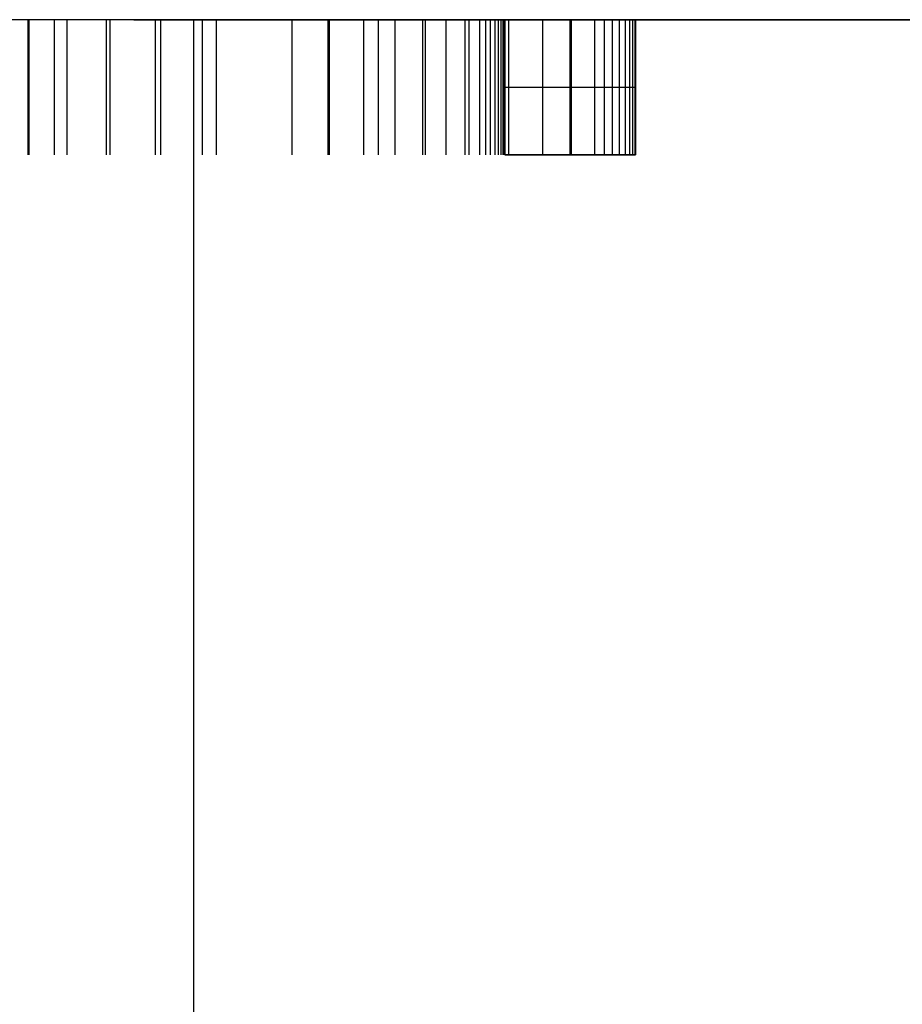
# Model space of a CAD drawing. Header units: millimetres. Extents: x -88 to 88, y -12 to 103.
# Tile 44 of 256: x -62.668 to -62.003, y 11.699 to 12.44. Entities that reach past the tile are written whole.
import ezdxf

# ---------------------------------------------------------------- set-up
doc = ezdxf.new("R2010")
doc.units = ezdxf.units.MM
doc.layers.add('Default', color=7, linetype='Continuous', true_color=0x000000)
doc.layers.add('TOP', color=7, linetype='Continuous', true_color=0xc80000)

msp = doc.modelspace()

# ---------------------------------------------------------------- linework, layer by layer
at = {"layer": 'Default', "color": 254, "true_color": 0xcad1ee, "extrusion": (-5.346479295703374e-10, 1, 9.906166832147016e-11)}
msp.add_lwpolyline([(62.53687731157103, 1.640500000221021), (62.53701798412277, 1.648738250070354), (62.53743983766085, 1.656966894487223), (62.53814238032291, 1.665176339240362), (62.53912479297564, 1.673357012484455), (62.54038593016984, 1.681499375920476), (62.54192432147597, 1.689593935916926), (62.54373817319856, 1.697631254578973), (62.54582537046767, 1.705601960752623), (62.54818347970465, 1.713496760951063), (62.55080975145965, 1.721306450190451), (62.55370112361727, 1.729021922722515), (62.55685422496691, 1.73663418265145), (62.5602653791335, 1.744134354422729), (62.56393060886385, 1.7515136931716), (62.56784564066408, 1.758763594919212), (62.57200590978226, 1.765875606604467), (62.5764065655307, 1.772841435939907), (62.5810424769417, 1.77965296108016), (62.58590823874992, 1.786302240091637), (62.5909981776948, 1.79278152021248), (62.59630635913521, 1.799083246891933), (62.60182659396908, 1.805200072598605), (62.60755244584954, 1.811124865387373), (62.61347723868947, 1.8168507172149), (62.61959406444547, 1.822370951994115), (62.62589579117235, 1.827679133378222), (62.63237507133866, 1.8327690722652), (62.63902435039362, 1.837634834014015), (62.64583587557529, 1.842270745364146), (62.65280170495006, 1.846671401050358), (62.65991371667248, 1.850831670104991), (62.66716361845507, 1.854746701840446), (62.67454295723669, 1.858411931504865), (62.68204312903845, 1.861823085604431), (62.68965538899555, 1.86497618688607), (62.69737086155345, 1.867867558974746), (62.70518055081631, 1.870493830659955), (62.71307535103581, 1.872851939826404), (62.72104605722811, 1.8749391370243), (62.72908337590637, 1.876752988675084), (62.73717793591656, 1.878291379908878), (62.74532029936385, 1.879552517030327), (62.75350097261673, 1.880534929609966), (62.76171041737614, 1.881237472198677), (62.76993906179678, 1.881659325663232), (62.77817731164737, 1.881799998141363)], dxfattribs=at)
at = {"layer": 'Default', "color": 254, "true_color": 0xcad1ee}
for points in [[(-58.7141773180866, 12.43978742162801), (-62.77817731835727, 12.43978742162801)], [(-62.6613867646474, 12.33818742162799), (-62.66138676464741, 12.439787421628)], [(-62.66050711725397, 12.33818742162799), (-62.66050711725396, 12.43978742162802)], [(-62.64159469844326, 12.33818742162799), (-62.64159469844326, 12.43978742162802)], [(-62.63191858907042, 12.33818742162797), (-62.63191858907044, 12.439787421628)], [(-62.60245041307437, 12.33818742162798), (-62.60245041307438, 12.43978742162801)], [(-62.59959156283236, 12.33818742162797), (-62.59959156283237, 12.43978742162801)], [(-62.58184859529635, 12.43978742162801), (-61.97900052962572, 12.43978742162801)], [(-62.56550523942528, 12.33818742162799), (-62.56550523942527, 12.439787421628)], [(-62.56154681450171, 12.33818742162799), (-62.5615468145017, 12.43978742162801)], [(-62.53687731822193, 12.43978742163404), (-62.53687731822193, 11.30948742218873)], [(-62.53009943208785, 12.338187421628), (-62.53009943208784, 12.43978742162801)], [(-62.51954366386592, 12.33818742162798), (-62.51954366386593, 12.43978742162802)], [(-62.46258652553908, 12.338187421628), (-62.4625865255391, 12.43978742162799)], [(-62.43553737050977, 12.33818742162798), (-62.43553737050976, 12.43978742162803)], [(-62.43465772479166, 12.33818742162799), (-62.43465772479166, 12.43978742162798)], [(-62.40870813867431, 12.33818742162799), (-62.4087081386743, 12.43978742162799)], [(-62.3977125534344, 12.33818742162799), (-62.3977125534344, 12.43978742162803)], [(-62.38517758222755, 12.33818742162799), (-62.38517758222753, 12.439787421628)], [(-62.36428596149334, 12.33818742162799), (-62.36428596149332, 12.43978742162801)], [(-62.36230676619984, 12.33818742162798), (-62.36230676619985, 12.43978742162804)], [(-62.34669302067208, 12.338187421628), (-62.34669302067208, 12.43978742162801)], [(-62.33239875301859, 12.33818742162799), (-62.33239875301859, 12.439787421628)], [(-62.32931999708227, 12.33818742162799), (-62.32931999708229, 12.43978742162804)], [(-62.32140317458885, 12.33818742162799), (-62.32140317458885, 12.43978742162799)], [(-62.31700494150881, 12.33818742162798), (-62.31700494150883, 12.43978742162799)], [(-62.3132664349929, 12.33818742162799), (-62.31326643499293, 12.43978742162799)], [(-62.30996774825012, 12.33818742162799), (-62.30996774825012, 12.43978742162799)], [(-62.30732881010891, 12.338187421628), (-62.30732881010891, 12.43978742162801)], [(-62.30534960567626, 12.338187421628), (-62.30534960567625, 12.439787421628)], [(-62.30381021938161, 12.33818742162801), (-62.30381021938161, 12.43978742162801)], [(-62.30293058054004, 12.33818742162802), (-62.30293058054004, 12.439787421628)], [(-62.20419019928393, 12.43978742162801), (-62.30271065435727, 12.43978742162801)], [(-62.30271065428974, 12.43978742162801), (-62.30271065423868, 12.33818742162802)], [(-62.30271065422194, 12.43978742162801), (-62.30271065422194, 12.33818742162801)], [(-62.2996318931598, 12.33818742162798), (-62.29963189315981, 12.43978742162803)], [(-62.27390221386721, 12.33818742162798), (-62.27390221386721, 12.43978742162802)], [(-62.25345042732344, 12.33818742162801), (-62.25345042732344, 12.43978742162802)], [(-62.25235086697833, 12.33818742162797), (-62.25235086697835, 12.43978742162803)], [(-62.23497784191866, 12.33818742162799), (-62.23497784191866, 12.43978742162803)], [(-62.22772075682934, 12.33818742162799), (-62.22772075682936, 12.43978742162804)], [(-62.22156322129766, 12.33818742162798), (-62.22156322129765, 12.43978742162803)], [(-62.21628534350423, 12.33818742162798), (-62.21628534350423, 12.43978742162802)], [(-62.21188711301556, 12.33818742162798), (-62.21188711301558, 12.43978742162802)], [(-62.20858843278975, 12.33818742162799), (-62.20858843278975, 12.43978742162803)], [(-62.20616939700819, 12.33818742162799), (-62.20616939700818, 12.43978742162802)], [(-62.20463001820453, 12.33818742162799), (-62.20463001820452, 12.43978742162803)], [(-62.20419019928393, 12.43978742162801), (-62.20419020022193, 12.33818742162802)], [(-62.2041901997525, 12.43978742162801), (-62.20419020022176, 12.33818742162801)], [(-62.20419020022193, 12.43978742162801), (-62.20419020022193, 12.33818742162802)], [(-62.30271065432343, 12.38898742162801), (-62.20419019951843, 12.38898742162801)], [(-62.20419020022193, 12.33818742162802), (-62.30271065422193, 12.33818742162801)], [(-62.30271065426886, 12.33818742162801), (-62.20419020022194, 12.33818742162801)]]:
    msp.add_lwpolyline(points, dxfattribs=at)
at = {"layer": 'Default', "color": 254, "true_color": 0xcad1ee, "extrusion": (-1.707826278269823e-13, 1, 1.12673947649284e-13)}
msp.add_lwpolyline([(62.7700231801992, 2.695893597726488), (62.7636406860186, 2.707092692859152), (62.75710824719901, 2.717955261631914), (62.7504258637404, 2.728481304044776), (62.74359353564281, 2.738670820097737), (62.73661126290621, 2.748523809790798), (62.72947904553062, 2.758040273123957), (62.72219688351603, 2.767220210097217), (62.71476477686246, 2.776063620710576), (62.70718272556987, 2.784570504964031), (62.69945072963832, 2.792740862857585), (62.69156878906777, 2.80057469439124), (62.6835369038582, 2.808071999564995), (62.67550083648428, 2.815132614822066), (62.66741199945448, 2.821789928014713), (62.66325669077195, 2.825029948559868), (62.65897886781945, 2.828244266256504), (62.64990991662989, 2.834695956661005), (62.64511875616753, 2.837917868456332), (62.64023514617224, 2.841064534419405), (62.63526783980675, 2.844133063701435), (62.6302255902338, 2.847120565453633), (62.62511715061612, 2.85002414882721), (62.61995127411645, 2.852840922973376), (62.6094822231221, 2.858202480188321), (62.59888846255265, 2.863182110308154), (62.58824001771, 2.867756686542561), (62.57760691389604, 2.871903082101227), (62.57231799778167, 2.873808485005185), (62.56705917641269, 2.87559817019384), (62.56176891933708, 2.877278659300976), (62.55637986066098, 2.878858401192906), (62.55089200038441, 2.880337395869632), (62.54530533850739, 2.881715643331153), (62.53961987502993, 2.882993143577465), (62.53383560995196, 2.884169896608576), (62.52731779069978, 2.88534324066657), (62.52197067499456, 2.886221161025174), (62.51819323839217, 2.886743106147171), (62.51384544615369, 2.887237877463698), (62.50343879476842, 2.888145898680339), (62.47578122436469, 2.889635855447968)], dxfattribs=at)
at = {"layer": 'Default', "color": 254, "true_color": 0xcad1ee, "extrusion": (-1.362043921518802e-13, 1, 1.223579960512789e-13)}
msp.add_lwpolyline([(62.4929343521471, 2.791115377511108), (62.51157808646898, 2.790285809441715), (62.520861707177, 2.789564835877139), (62.52548726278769, 2.789074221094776), (62.53009943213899, 2.788476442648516), (62.53458802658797, 2.787778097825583), (62.53906091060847, 2.786968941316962), (62.54351695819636, 2.78605491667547), (62.54795504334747, 2.785041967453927), (62.55237404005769, 2.783936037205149), (62.55677282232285, 2.782743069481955), (62.56550523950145, 2.780119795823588), (62.57422026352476, 2.777180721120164), (62.5785355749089, 2.775599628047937), (62.58281946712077, 2.773941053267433), (62.58706947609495, 2.772202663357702), (62.59128313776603, 2.770382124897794), (62.59545798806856, 2.76847710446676), (62.59959156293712, 2.766485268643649), (62.60378878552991, 2.764349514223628), (62.6079404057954, 2.762124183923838), (62.61204688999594, 2.759813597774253), (62.61610870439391, 2.757422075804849), (62.62012631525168, 2.7549539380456), (62.6241001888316, 2.752413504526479), (62.63191858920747, 2.747133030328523), (62.63959762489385, 2.741582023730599), (62.6470835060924, 2.735780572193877), (62.65074705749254, 2.732782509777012), (62.65435397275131, 2.729717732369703), (62.65790146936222, 2.726584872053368), (62.6613867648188, 2.723382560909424), (62.66474975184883, 2.720166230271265), (62.66804904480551, 2.716883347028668), (62.67128374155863, 2.713535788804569), (62.67445293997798, 2.710125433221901), (62.67755573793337, 2.706654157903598), (62.68059123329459, 2.703123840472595), (62.68355852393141, 2.699536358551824), (62.68645670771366, 2.695893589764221), (62.68931269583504, 2.692160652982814), (62.69209779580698, 2.688375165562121), (62.69481251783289, 2.684539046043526), (62.69745737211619, 2.680654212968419), (62.70003286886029, 2.676722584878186), (62.70253951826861, 2.672746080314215), (62.70734831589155, 2.664666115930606), (62.7119994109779, 2.656210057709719), (62.71421269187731, 2.651922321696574), (62.71634796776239, 2.647595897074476), (62.71840286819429, 2.64323162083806), (62.72037502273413, 2.638830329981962), (62.72226206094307, 2.634392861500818), (62.72406161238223, 2.629920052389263), (62.72591496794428, 2.62502463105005), (62.72766632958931, 2.620091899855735), (62.72931964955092, 2.615125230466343), (62.7308788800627, 2.610127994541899), (62.73253022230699, 2.604454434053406), (62.73406884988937, 2.598749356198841), (62.73549689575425, 2.5930158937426), (62.73681649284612, 2.587257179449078), (62.73941014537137, 2.574316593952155), (62.74165455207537, 2.561307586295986), (62.74390016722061, 2.546814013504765), (62.74583287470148, 2.532279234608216), (62.74752715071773, 2.516242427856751), (62.7489116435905, 2.500172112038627), (62.75133067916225, 2.464986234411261), (62.75265015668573, 2.426721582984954), (62.75308996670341, 2.385378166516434)], dxfattribs=at)
at = {"layer": 'Default', "color": 254, "true_color": 0xcad1ee, "extrusion": (1, 0, 0)}
for points in [[(11.32218742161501, 1.640499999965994), (12.43978742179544, 1.640500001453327)], [(12.43978742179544, 1.640500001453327), (12.43978742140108, -2.450310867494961)], [(11.30948742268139, -2.48978181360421), (12.43978742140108, -2.450310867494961)], [(12.33818742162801, 2.79111537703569), (12.439787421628, 2.79111537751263)], [(12.43978742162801, 2.073323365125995), (12.43978742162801, 2.508308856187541)], [(12.43978742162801, 2.073323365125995), (12.33818742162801, 2.073323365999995)], [(12.43978742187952, 1.640500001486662), (11.32218742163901, 1.640499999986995)], [(12.38898742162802, 2.073323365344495), (12.38898742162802, 2.508308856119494)], [(12.38898742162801, 2.073323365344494), (12.38898742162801, 2.507869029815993)], [(12.33818742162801, 2.073323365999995), (12.33818742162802, 2.508308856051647)], [(12.33818742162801, 2.507869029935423), (12.33818742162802, 2.073323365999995)], [(11.87463742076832, -2.470046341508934), (11.87463742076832, 1.640500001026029)]]:
    msp.add_lwpolyline(points, dxfattribs=at)
at = {"layer": 'Default', "color": 254, "true_color": 0xcad1ee, "extrusion": (0, 1, 0)}
for points in [[(62.53687731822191, -2.450310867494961), (62.00347731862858, -2.450310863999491)], [(62.2041901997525, 2.507869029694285), (62.20419019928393, 2.073323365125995)], [(62.77817731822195, 1.881799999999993), (62.76993906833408, 1.881659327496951), (62.76171042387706, 1.88123747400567), (62.75350097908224, 1.880534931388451), (62.74532030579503, 1.87955251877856), (62.73717794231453, 1.878291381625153), (62.72908338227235, 1.876752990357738), (62.72104606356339, 1.874939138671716), (62.71307535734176, 1.872851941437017), (62.70518055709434, 1.87049383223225), (62.69737086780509, 1.867867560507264), (62.68965539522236, 1.864976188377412), (62.68204313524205, 1.861823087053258), (62.67454296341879, 1.858411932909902), (62.66716362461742, 1.854746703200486), (62.6599137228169, 1.850831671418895), (62.6528017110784, 1.84667140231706), (62.64583588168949, 1.842270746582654), (62.63902435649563, 1.837634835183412), (62.63237507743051, 1.83276907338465), (62.62589579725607, 1.827679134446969), (62.61959407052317, 1.822370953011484), (62.61347724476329, 1.816850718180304), (62.60755245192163, 1.811124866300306), (62.60182660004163, 1.805200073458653), (62.59630636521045, 1.799083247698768), (62.59099818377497, 1.792781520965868), (62.58590824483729, 1.786302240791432), (62.58104248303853, 1.779652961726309), (62.57640657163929, 1.772841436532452), (62.57200591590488, 1.765875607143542), (62.56784564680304, 1.758763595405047), (62.56393061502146, 1.751513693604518), (62.56026538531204, 1.74413435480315), (62.55685423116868, 1.736634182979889), (62.55370112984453, 1.729021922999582), (62.55080975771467, 1.72130645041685), (62.54818348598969, 1.713496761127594), (62.54582537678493, 1.705601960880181), (62.54373817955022, 1.697631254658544), (62.5419243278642, 1.689593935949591), (62.54038593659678, 1.681499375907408), (62.53912479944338, 1.673357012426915), (62.53814238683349, 1.665176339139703), (62.53743984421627, 1.656966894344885), (62.53701799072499, 1.648738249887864), (62.53687731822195, 1.64049999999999)]]:
    msp.add_lwpolyline(points, dxfattribs=at)
at = {"layer": 'Default', "color": 254, "true_color": 0xcad1ee, "extrusion": (3.575914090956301e-14, 1, 7.430200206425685e-14)}
msp.add_lwpolyline([(62.30271065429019, 2.508308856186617), (62.30299143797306, 2.535341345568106), (62.30369689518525, 2.560710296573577), (62.30555134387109, 2.595644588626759), (62.30638183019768, 2.606457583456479), (62.30783286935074, 2.62109467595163), (62.30870730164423, 2.628116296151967), (62.30968100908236, 2.634939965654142), (62.31075399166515, 2.641565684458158), (62.31192624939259, 2.647993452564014), (62.31319778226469, 2.65422326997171), (62.31456859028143, 2.660255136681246), (62.31603867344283, 2.666089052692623), (62.31760803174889, 2.671725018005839), (62.3192766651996, 2.677163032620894), (62.32104457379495, 2.682403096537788), (62.32282570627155, 2.687276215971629), (62.32464874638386, 2.691838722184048), (62.32562976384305, 2.694109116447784), (62.3266857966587, 2.696428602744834), (62.32910895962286, 2.701383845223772), (62.33047130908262, 2.703993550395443), (62.33188477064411, 2.70657207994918), (62.33334934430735, 2.709119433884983), (62.33486503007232, 2.71163561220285), (62.33643182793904, 2.714120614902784), (62.33804973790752, 2.716574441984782), (62.33971875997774, 2.718997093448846), (62.34143889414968, 2.721388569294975), (62.34321014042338, 2.72374886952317), (62.34503249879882, 2.72607799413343), (62.346905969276, 2.728375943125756), (62.34883055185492, 2.730642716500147), (62.35080624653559, 2.732878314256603), (62.352833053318, 2.735082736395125), (62.35491097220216, 2.737255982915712), (62.35704000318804, 2.739398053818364), (62.35922014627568, 2.741508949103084), (62.36145140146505, 2.743588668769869), (62.36373376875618, 2.74563721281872), (62.36606724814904, 2.747654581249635), (62.36845183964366, 2.749640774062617), (62.37088754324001, 2.751595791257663), (62.37337435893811, 2.753519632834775), (62.37591228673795, 2.755412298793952), (62.37856678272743, 2.757309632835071), (62.38136589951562, 2.759226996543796), (62.38717357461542, 2.762998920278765), (62.39288647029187, 2.76648228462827), (62.39805574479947, 2.769431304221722), (62.4004612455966, 2.770715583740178), (62.40292989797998, 2.771968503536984), (62.4054617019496, 2.77319006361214), (62.40805665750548, 2.774380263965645), (62.4107147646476, 2.7755391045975), (62.41343602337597, 2.776666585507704), (62.41906799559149, 2.778827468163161), (62.42495257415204, 2.780862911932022), (62.43108975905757, 2.782772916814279), (62.43812229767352, 2.784709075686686), (62.44412194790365, 2.786216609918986), (62.44628029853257, 2.786699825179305), (62.44855763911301, 2.787159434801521), (62.45095396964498, 2.787595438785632), (62.45346929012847, 2.788007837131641), (62.45885690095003, 2.78876181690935), (62.46472047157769, 2.789421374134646), (62.47106000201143, 2.78998650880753), (62.47787549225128, 2.790457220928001), (62.49293435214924, 2.791115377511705)], dxfattribs=at)
at = {"layer": 'Default', "color": 254, "true_color": 0xcad1ee, "extrusion": (3.639168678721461e-14, 1, 7.472747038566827e-14)}
msp.add_lwpolyline([(62.49293435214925, 2.7911153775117), (62.47772919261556, 2.790566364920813), (62.47014614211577, 2.79008521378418), (62.46636291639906, 2.789756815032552), (62.46258652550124, 2.789356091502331), (62.4590575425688, 2.788907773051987), (62.4555367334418, 2.788388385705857), (62.45202542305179, 2.787799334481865), (62.4485249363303, 2.787142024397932), (62.44503659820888, 2.786417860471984), (62.44156173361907, 2.785628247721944), (62.43810166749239, 2.784774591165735), (62.4346577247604, 2.783858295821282), (62.43134178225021, 2.782912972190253), (62.42804361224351, 2.781909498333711), (62.4247646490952, 2.780847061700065), (62.42150632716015, 2.779724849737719), (62.41827008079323, 2.77854204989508), (62.41505734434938, 2.777297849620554), (62.41186955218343, 2.775991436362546), (62.4087081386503, 2.774621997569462), (62.40566275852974, 2.773230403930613), (62.40264479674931, 2.771779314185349), (62.39965540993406, 2.770269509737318), (62.396695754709, 2.768701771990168), (62.39376698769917, 2.767076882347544), (62.39087026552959, 2.765395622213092), (62.3880067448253, 2.76365877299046), (62.38517758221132, 2.761867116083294), (62.38244102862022, 2.760060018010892), (62.37973910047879, 2.758201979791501), (62.37707235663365, 2.756293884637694), (62.37444135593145, 2.754336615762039), (62.37184665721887, 2.752331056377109), (62.36928881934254, 2.750278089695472), (62.36676840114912, 2.7481785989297), (62.36428596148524, 2.746033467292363), (62.36193681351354, 2.74392945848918), (62.35962568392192, 2.741783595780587), (62.35735499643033, 2.739595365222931), (62.35512717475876, 2.737364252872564), (62.35294464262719, 2.735089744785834), (62.35080982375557, 2.732771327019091), (62.34872514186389, 2.730408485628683), (62.34669302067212, 2.728000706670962), (62.3447200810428, 2.725553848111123), (62.34280135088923, 2.723063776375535), (62.34093631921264, 2.720532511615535), (62.33912447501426, 2.717962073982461), (62.33736530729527, 2.715354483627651), (62.3356583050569, 2.712711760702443), (62.33400295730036, 2.710035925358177), (62.33239875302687, 2.707328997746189), (62.33083062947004, 2.704566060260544), (62.329315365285, 2.701774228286), (62.32785419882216, 2.698954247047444), (62.32644836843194, 2.696106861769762), (62.32509911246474, 2.693232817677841), (62.32380766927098, 2.690332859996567), (62.32257527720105, 2.687407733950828), (62.32140317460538, 2.68445818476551), (62.32018906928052, 2.681197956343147), (62.31905035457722, 2.677910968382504), (62.31798849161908, 2.674598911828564), (62.31700494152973, 2.671263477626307), (62.31595235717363, 2.667335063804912), (62.31499061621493, 2.663382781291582), (62.31326643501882, 2.655429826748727), (62.31150878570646, 2.646321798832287), (62.3099677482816, 2.637177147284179), (62.30851676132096, 2.626858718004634), (62.30732881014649, 2.616505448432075), (62.30534960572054, 2.593194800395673), (62.30381021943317, 2.567465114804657), (62.30293058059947, 2.539096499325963), (62.30271065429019, 2.508308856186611)], dxfattribs=at)
at = {"layer": 'Default', "color": 254, "true_color": 0xcad1ee, "extrusion": (1.791158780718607e-13, 1, 9.020011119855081e-14)}
msp.add_lwpolyline([(62.47578122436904, 2.889635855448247), (62.4556194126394, 2.888735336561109), (62.44556343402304, 2.888023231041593), (62.44054603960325, 2.887555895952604), (62.43553737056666, 2.886996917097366), (62.43075311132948, 2.886365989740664), (62.42598029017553, 2.885639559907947), (62.42122121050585, 2.884818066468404), (62.41647817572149, 2.883901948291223), (62.41175348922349, 2.882891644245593), (62.40704945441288, 2.881787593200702), (62.40236837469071, 2.880590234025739), (62.39771255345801, 2.879300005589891), (62.39318161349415, 2.87794764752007), (62.38867830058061, 2.876507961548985), (62.38420383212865, 2.874982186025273), (62.37975942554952, 2.873371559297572), (62.3753462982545, 2.871677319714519), (62.37096566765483, 2.869900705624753), (62.36661875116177, 2.868042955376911), (62.36230676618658, 2.866105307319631), (62.35804052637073, 2.864093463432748), (62.35381188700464, 2.862003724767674), (62.34962246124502, 2.859836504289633), (62.3454738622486, 2.857592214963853), (62.34136770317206, 2.855271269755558), (62.33730559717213, 2.852874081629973), (62.33328915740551, 2.850401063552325), (62.32931999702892, 2.847852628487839), (62.32542286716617, 2.845245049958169), (62.32157567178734, 2.84256412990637), (62.31778003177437, 2.839810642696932), (62.31403756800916, 2.836985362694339), (62.31034990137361, 2.834089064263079), (62.30671865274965, 2.831122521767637), (62.30314544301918, 2.828086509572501), (62.29963189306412, 2.824981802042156), (62.29619267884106, 2.821821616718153), (62.29281524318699, 2.818595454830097), (62.2895005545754, 2.815304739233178), (62.28624958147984, 2.811950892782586), (62.2830632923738, 2.808535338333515), (62.27994265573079, 2.805059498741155), (62.27688864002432, 2.801524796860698), (62.27390221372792, 2.797932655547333), (62.27095119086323, 2.794242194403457), (62.26807141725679, 2.79049585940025), (62.26526399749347, 2.78669508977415), (62.26253003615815, 2.782841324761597), (62.25987063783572, 2.778936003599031), (62.25728690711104, 2.774980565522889), (62.25477994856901, 2.770976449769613), (62.2523508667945, 2.766925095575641), (62.24989772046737, 2.76264513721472), (62.24752882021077, 2.758317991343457), (62.24524225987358, 2.753946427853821), (62.24303613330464, 2.749533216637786), (62.23885755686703, 2.740592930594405), (62.23497784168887, 2.731519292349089), (62.23302300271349, 2.726621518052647), (62.23115680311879, 2.721690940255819), (62.2293868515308, 2.716726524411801), (62.22772075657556, 2.711727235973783), (62.22602254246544, 2.706221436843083), (62.22444116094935, 2.700679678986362), (62.22156322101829, 2.689516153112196), (62.21877167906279, 2.677343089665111), (62.21628534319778, 2.665105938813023), (62.21391368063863, 2.651719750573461), (62.21188711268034, 2.638276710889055), (62.2100789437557, 2.623780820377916), (62.20858843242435, 2.609248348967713), (62.20616939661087, 2.577800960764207), (62.20525123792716, 2.560873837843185), (62.20463001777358, 2.543934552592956), (62.20419019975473, 2.507869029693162)], dxfattribs=at)
at = {"layer": 'Default', "color": 254, "true_color": 0xcad1ee, "extrusion": (1, 2.902175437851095e-09, -1.504099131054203e-17)}
msp.add_lwpolyline([(12.4397876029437, 2.889635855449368), (12.33818760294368, 2.889635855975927)], dxfattribs=at)
at = {"layer": 'Default', "color": 254, "true_color": 0xcad1ee, "extrusion": (1, -8.993091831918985e-21, -7.455572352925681e-11)}
msp.add_lwpolyline([(12.43978742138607, -2.450310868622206), (12.43978742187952, 1.640499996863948)], dxfattribs=at)
at = {"layer": 'Default', "color": 254, "true_color": 0xcad1ee, "extrusion": (1, 2.471281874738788e-10, 8.629907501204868e-12)}
msp.add_lwpolyline([(12.43978743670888, -2.450310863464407), (11.30948743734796, -2.489781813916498)], dxfattribs=at)
at = {"layer": 'Default', "color": 254, "true_color": 0xcad1ee, "extrusion": (-2.69434908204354e-11, 1, -8.632085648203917e-11)}
msp.add_lwpolyline([(61.9606334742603, 1.777761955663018), (61.96323990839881, 1.773868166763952), (61.96576456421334, 1.769948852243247), (61.96820744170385, 1.766004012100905), (61.97056854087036, 1.762033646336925), (61.97284786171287, 1.758037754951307), (61.97504540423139, 1.754016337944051), (61.97716116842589, 1.749969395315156), (61.97919515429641, 1.745896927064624), (61.98114736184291, 1.741798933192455), (61.98301779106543, 1.737675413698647), (61.98480644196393, 1.733526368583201), (61.98651331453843, 1.729351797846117), (61.98813840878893, 1.725151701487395), (61.98968172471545, 1.720926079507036), (61.99114326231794, 1.716674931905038), (61.99252302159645, 1.712398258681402), (61.99382100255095, 1.708096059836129), (61.99503720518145, 1.703768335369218), (61.99617162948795, 1.699415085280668), (61.99722427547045, 1.695036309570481), (61.99819514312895, 1.690632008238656), (61.99908423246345, 1.686202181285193), (61.99989154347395, 1.681746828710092), (62.00061707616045, 1.677265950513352), (62.00126083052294, 1.672759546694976), (62.00182280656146, 1.668227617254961), (62.00230300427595, 1.663670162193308), (62.00270142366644, 1.659087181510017), (62.00301806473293, 1.654478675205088), (62.00325292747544, 1.649844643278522), (62.00340601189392, 1.645185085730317), (62.00347731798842, 1.640500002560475)], dxfattribs=at)
at = {"layer": 'Default', "color": 254, "true_color": 0xcad1ee, "extrusion": (-2.138240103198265e-13, 1, 1.780421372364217e-13)}
msp.add_lwpolyline([(62.77002318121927, 2.695893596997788), (62.76353563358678, 2.707504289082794), (62.75682847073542, 2.718984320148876), (62.74996478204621, 2.729871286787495), (62.74275412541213, 2.740535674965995), (62.73542016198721, 2.750758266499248), (62.72780012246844, 2.760767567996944), (62.72013715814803, 2.770233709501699), (62.71218638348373, 2.779460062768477), (62.70408169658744, 2.788281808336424), (62.69569299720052, 2.796833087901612), (62.68724612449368, 2.80488951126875), (62.67853988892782, 2.812666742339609), (62.66965628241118, 2.820090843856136), (62.66511625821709, 2.823681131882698), (62.66050711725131, 2.827180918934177), (62.65587091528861, 2.830554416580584), (62.65116974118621, 2.833837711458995), (62.64159469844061, 2.840155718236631), (62.6320747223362, 2.846016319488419), (62.62237496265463, 2.851575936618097), (62.61249899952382, 2.856813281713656), (62.60749606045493, 2.85930444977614), (62.60245041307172, 2.861707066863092), (62.59746583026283, 2.863973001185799), (62.59244197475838, 2.866150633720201), (62.58738014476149, 2.868239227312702), (62.58228163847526, 2.870238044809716), (62.5771477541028, 2.872146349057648), (62.57197978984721, 2.873963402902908), (62.56677904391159, 2.875688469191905), (62.56154681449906, 2.877320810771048), (62.55637800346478, 2.878832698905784), (62.55118200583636, 2.880250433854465), (62.54596076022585, 2.881570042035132), (62.54071620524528, 2.882787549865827), (62.5354502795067, 2.883898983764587), (62.53016492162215, 2.884900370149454), (62.52486207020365, 2.885787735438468), (62.51954366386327, 2.886557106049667), (62.51410435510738, 2.887219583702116), (62.50865264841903, 2.887771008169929), (62.49771912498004, 2.888604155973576), (62.4757812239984, 2.889635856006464)], dxfattribs=at)
at = {"layer": 'Default', "color": 254, "true_color": 0xcad1ee, "extrusion": (2.656220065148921e-14, 1, -1.703148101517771e-14)}
msp.add_lwpolyline([(62.49293435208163, 2.791115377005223), (62.51157808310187, 2.79028580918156), (62.5208617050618, 2.789564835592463), (62.52548726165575, 2.789074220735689), (62.53009943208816, 2.788476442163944), (62.53458802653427, 2.787778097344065), (62.5390609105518, 2.786968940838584), (62.54351695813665, 2.786054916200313), (62.54795504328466, 2.785041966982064), (62.5523740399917, 2.783936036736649), (62.55677282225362, 2.782743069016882), (62.56550523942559, 2.780119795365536), (62.57422026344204, 2.777180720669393), (62.57853557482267, 2.775599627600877), (62.582819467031, 2.773941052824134), (62.5870694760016, 2.772202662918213), (62.59128313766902, 2.770382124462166), (62.59545798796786, 2.768477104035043), (62.59959156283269, 2.766485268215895), (62.60378878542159, 2.764349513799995), (62.60794040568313, 2.762124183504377), (62.61204688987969, 2.759813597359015), (62.61610870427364, 2.757422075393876), (62.62012631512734, 2.754953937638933), (62.62410018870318, 2.752413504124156), (62.63191858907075, 2.747133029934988), (62.6395976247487, 2.741582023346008), (62.6470835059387, 2.735780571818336), (62.65074705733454, 2.732782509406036), (62.65435397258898, 2.729717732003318), (62.65790146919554, 2.7265848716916), (62.66138676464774, 2.723382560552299), (62.66474975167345, 2.720166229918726), (62.66804904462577, 2.716883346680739), (62.67128374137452, 2.713535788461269), (62.67445293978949, 2.710125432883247), (62.67755573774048, 2.706654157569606), (62.68059123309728, 2.703123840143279), (62.68355852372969, 2.699536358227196), (62.6864567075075, 2.69589358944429), (62.68931269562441, 2.692160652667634), (62.69209779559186, 2.688375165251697), (62.69481251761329, 2.684539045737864), (62.6974573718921, 2.680654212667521), (62.70003286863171, 2.676722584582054), (62.70253951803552, 2.67274608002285), (62.70734831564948, 2.664666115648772), (62.71199941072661, 2.65621005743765), (62.71421269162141, 2.651922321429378), (62.71634796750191, 2.647595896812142), (62.71840286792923, 2.643231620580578), (62.72037502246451, 2.638830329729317), (62.72226206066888, 2.634392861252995), (62.72406161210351, 2.629920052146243), (62.72591496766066, 2.625024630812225), (62.72766632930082, 2.62009189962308), (62.72931964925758, 2.615125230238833), (62.73087887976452, 2.610127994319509), (62.73253022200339, 2.604454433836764), (62.73406884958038, 2.598749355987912), (62.73549689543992, 2.593015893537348), (62.73681649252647, 2.587257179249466), (62.73941014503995, 2.57431659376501), (62.74165455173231, 2.561307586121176), (62.74390016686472, 2.546814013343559), (62.74583287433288, 2.532279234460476), (62.74752715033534, 2.516242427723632), (62.74891164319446, 2.500172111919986), (62.75133067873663, 2.464986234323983), (62.75265015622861, 2.426721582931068), (62.75308996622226, 2.385378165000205)], dxfattribs=at)
at = {"layer": 'Default', "color": 254, "true_color": 0xcad1ee, "extrusion": (1.225104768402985e-13, 1, 1.577781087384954e-13)}
msp.add_lwpolyline([(62.30271065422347, 2.508308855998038), (62.30293058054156, 2.539096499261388), (62.30381021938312, 2.567465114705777), (62.30534960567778, 2.593194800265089), (62.30732881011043, 2.616505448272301), (62.30851676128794, 2.62685871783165), (62.30996774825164, 2.637177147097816), (62.31150878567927, 2.646321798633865), (62.31326643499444, 2.655429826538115), (62.31499061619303, 2.663382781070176), (62.31595235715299, 2.667335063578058), (62.31700494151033, 2.671263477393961), (62.31798849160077, 2.674598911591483), (62.31905035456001, 2.677910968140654), (62.32018906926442, 2.681197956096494), (62.32140317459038, 2.684458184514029), (62.32257527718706, 2.687407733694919), (62.323807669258, 2.690332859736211), (62.3250991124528, 2.69323281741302), (62.32644836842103, 2.696106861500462), (62.32785419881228, 2.698954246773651), (62.32931536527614, 2.701774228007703), (62.33083062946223, 2.704566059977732), (62.3323987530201, 2.707328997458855), (62.33400295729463, 2.710035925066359), (62.3356583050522, 2.712711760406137), (62.3373653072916, 2.715354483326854), (62.33912447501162, 2.717962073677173), (62.34093631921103, 2.720532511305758), (62.34280135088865, 2.723063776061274), (62.34472008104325, 2.725553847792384), (62.34669302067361, 2.728000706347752), (62.3487251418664, 2.730408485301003), (62.35080982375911, 2.73277132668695), (62.35294464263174, 2.735089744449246), (62.35512717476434, 2.737364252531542), (62.35735499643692, 2.739595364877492), (62.35962568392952, 2.741783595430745), (62.36193681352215, 2.743929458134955), (62.36428596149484, 2.746033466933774), (62.36676840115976, 2.748178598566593), (62.36928881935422, 2.75027808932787), (62.37184665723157, 2.752331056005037), (62.37444135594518, 2.754336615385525), (62.37707235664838, 2.756293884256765), (62.37973910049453, 2.758201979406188), (62.38244102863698, 2.760060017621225), (62.38517758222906, 2.761867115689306), (62.38800674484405, 2.763658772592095), (62.39087026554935, 2.765395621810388), (62.39376698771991, 2.76707688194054), (62.39669575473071, 2.768701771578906), (62.39965540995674, 2.770269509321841), (62.40264479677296, 2.771779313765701), (62.40566275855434, 2.77323040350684), (62.40870813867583, 2.774621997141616), (62.41186955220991, 2.775991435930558), (62.41505734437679, 2.777297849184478), (62.41827008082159, 2.778542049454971), (62.4215063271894, 2.77972484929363), (62.42476464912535, 2.780847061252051), (62.42804361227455, 2.781909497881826), (62.43134178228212, 2.78291297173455), (62.43465772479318, 2.783858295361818), (62.43810166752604, 2.784774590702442), (62.44156173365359, 2.785628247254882), (62.44503659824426, 2.786417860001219), (62.44852493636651, 2.78714202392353), (62.45202542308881, 2.787799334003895), (62.45553673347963, 2.788388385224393), (62.45905754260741, 2.788907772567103), (62.46258652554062, 2.789356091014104), (62.46636291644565, 2.789756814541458), (62.4701461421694, 2.790085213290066), (62.47772919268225, 2.790566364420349), (62.49293435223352, 2.791115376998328)], dxfattribs=at)
at = {"layer": 'Default', "color": 254, "true_color": 0xcad1ee, "extrusion": (3.983434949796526e-14, 1, 4.695033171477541e-14)}
msp.add_lwpolyline([(62.47578122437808, 2.889635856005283), (62.4556194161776, 2.888735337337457), (62.44556343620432, 2.888023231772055), (62.44054604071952, 2.88755589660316), (62.43553737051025, 2.886996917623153), (62.43075311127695, 2.886365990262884), (62.42598029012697, 2.885639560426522), (62.42122121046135, 2.884818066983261), (62.41647817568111, 2.883901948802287), (62.41175348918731, 2.882891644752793), (62.40704945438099, 2.881787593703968), (62.40236837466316, 2.880590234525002), (62.39771255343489, 2.879300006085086), (62.39318161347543, 2.877947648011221), (62.38867830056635, 2.876507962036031), (62.38420383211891, 2.874982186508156), (62.37975942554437, 2.873371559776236), (62.37534629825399, 2.871677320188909), (62.37096566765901, 2.869900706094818), (62.36661875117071, 2.868042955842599), (62.36230676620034, 2.866105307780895), (62.35804052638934, 2.86409346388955), (62.35381188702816, 2.86200372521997), (62.34962246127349, 2.859836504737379), (62.34547386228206, 2.857592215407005), (62.34136770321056, 2.855271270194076), (62.3373055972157, 2.852874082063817), (62.33328915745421, 2.850401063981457), (62.32931999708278, 2.847852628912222), (62.32542286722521, 2.845245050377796), (62.3215756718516, 2.842564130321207), (62.31778003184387, 2.839810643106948), (62.31403756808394, 2.836985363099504), (62.31034990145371, 2.834089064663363), (62.30671865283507, 2.831122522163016), (62.30314544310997, 2.828086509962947), (62.29963189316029, 2.824981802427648), (62.29619267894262, 2.821821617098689), (62.29281524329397, 2.818595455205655), (62.28950055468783, 2.815304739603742), (62.28624958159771, 2.811950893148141), (62.28306329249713, 2.808535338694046), (62.27994265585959, 2.80505949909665), (62.27688864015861, 2.801524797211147), (62.27390221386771, 2.797932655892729), (62.27095119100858, 2.794242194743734), (62.2680714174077, 2.790495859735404), (62.26526399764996, 2.786695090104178), (62.26253003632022, 2.782841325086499), (62.25987063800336, 2.778936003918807), (62.25728690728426, 2.774980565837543), (62.25477994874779, 2.77097645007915), (62.25235086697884, 2.766925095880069), (62.24989772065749, 2.762645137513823), (62.24752882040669, 2.758317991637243), (62.24524226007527, 2.753946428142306), (62.24303613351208, 2.749533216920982), (62.23885755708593, 2.74059293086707), (62.23497784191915, 2.731519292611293), (62.23302300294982, 2.726621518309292), (62.23115680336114, 2.721690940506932), (62.22938685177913, 2.71672652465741), (62.22772075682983, 2.711727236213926), (62.22602254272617, 2.70622143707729), (62.2244411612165, 2.700679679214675), (62.22156322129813, 2.689516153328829), (62.21877167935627, 2.677343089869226), (62.21628534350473, 2.665105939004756), (62.21391368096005, 2.651719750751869), (62.21188711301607, 2.638276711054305), (62.21007894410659, 2.623780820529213), (62.20858843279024, 2.609248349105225), (62.20616939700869, 2.577800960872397), (62.20525123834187, 2.560873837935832), (62.20463001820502, 2.543934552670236), (62.20419020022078, 2.507869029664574)], dxfattribs=at)
at = {"layer": 'Default', "color": 254, "true_color": 0xcad1ee, "extrusion": (-7.836877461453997e-14, 1, 1.190209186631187e-13)}
msp.add_lwpolyline([(62.77002318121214, 2.695893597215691), (62.7635356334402, 2.707504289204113), (62.75682847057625, 2.718984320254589), (62.74996478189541, 2.729871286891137), (62.74275412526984, 2.740535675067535), (62.73542016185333, 2.750758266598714), (62.72780012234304, 2.760767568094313), (62.72013715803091, 2.770233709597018), (62.71218638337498, 2.779460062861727), (62.70408169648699, 2.788281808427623), (62.69569299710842, 2.796833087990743), (62.68724612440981, 2.804889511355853), (62.67853988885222, 2.812666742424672), (62.6696562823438, 2.820090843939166), (62.66511625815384, 2.823681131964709), (62.66050711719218, 2.827180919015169), (62.65587091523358, 2.830554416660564), (62.65116974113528, 2.833837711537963), (62.64159469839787, 2.840155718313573), (62.63207472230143, 2.846016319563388), (62.62237496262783, 2.851575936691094), (62.61249899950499, 2.856813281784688), (62.60749606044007, 2.859304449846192), (62.60245041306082, 2.861707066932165), (62.59746583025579, 2.863973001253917), (62.5924419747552, 2.866150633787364), (62.58738014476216, 2.868239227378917), (62.58228163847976, 2.870238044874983), (62.57714775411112, 2.872146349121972), (62.57197978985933, 2.873963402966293), (62.5667790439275, 2.875688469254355), (62.56154681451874, 2.877320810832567), (62.55637800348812, 2.878832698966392), (62.55118200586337, 2.880250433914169), (62.54596076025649, 2.881570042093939), (62.54071620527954, 2.88278754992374), (62.53545027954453, 2.883898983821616), (62.53016492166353, 2.884900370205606), (62.52486207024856, 2.88578773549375), (62.51954366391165, 2.886557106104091), (62.51410435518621, 2.887219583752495), (62.50865264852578, 2.887771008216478), (62.49771912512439, 2.888604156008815), (62.47578122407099, 2.889635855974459)], dxfattribs=at)
at = {"layer": 'Default', "color": 254, "true_color": 0xcad1ee, "extrusion": (1.893287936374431e-13, 1, -1.564209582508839e-13)}
msp.add_lwpolyline([(62.49293435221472, 2.79111537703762), (62.51157808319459, 2.790285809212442), (62.52086170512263, 2.789564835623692), (62.52548726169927, 2.789074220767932), (62.53009943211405, 2.788476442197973), (62.53458802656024, 2.787778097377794), (62.53906091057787, 2.786968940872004), (62.5435169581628, 2.786054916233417), (62.54795504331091, 2.785041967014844), (62.55237404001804, 2.7839360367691), (62.55677282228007, 2.782743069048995), (62.56550523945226, 2.78011979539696), (62.57422026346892, 2.777180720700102), (62.57853557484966, 2.775599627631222), (62.58281946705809, 2.773941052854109), (62.58706947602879, 2.772202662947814), (62.59128313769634, 2.770382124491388), (62.5954579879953, 2.768477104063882), (62.59959156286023, 2.766485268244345), (62.60378878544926, 2.764349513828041), (62.60794040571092, 2.762124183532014), (62.6120468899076, 2.759813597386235), (62.61610870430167, 2.757422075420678), (62.6201263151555, 2.754953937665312), (62.62410018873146, 2.752413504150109), (62.63191858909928, 2.747133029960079), (62.63959762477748, 2.74158202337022), (62.64708350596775, 2.73578057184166), (62.65074705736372, 2.732782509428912), (62.6543539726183, 2.729717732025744), (62.657901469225, 2.726584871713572), (62.66138676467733, 2.723382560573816), (62.66474975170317, 2.720166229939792), (62.66804904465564, 2.716883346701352), (62.67128374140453, 2.713535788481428), (62.67445293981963, 2.71012543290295), (62.67755573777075, 2.706654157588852), (62.68059123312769, 2.703123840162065), (62.68355852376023, 2.699536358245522), (62.68645670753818, 2.695893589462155), (62.68931269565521, 2.692160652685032), (62.69209779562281, 2.688375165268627), (62.69481251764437, 2.684539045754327), (62.69745737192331, 2.680654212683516), (62.70003286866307, 2.676722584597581), (62.70253951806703, 2.672746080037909), (62.70734831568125, 2.664666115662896), (62.71199941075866, 2.656210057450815), (62.71421269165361, 2.651922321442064), (62.71634796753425, 2.647595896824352), (62.71840286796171, 2.643231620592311), (62.72037502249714, 2.638830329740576), (62.72226206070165, 2.634392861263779), (62.72406161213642, 2.629920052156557), (62.72591496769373, 2.625024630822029), (62.72766632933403, 2.620091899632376), (62.72931964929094, 2.615125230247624), (62.73087887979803, 2.610127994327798), (62.73253022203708, 2.604454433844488), (62.73406884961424, 2.598749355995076), (62.73549689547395, 2.593015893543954), (62.73681649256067, 2.587257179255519), (62.73941014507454, 2.574316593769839), (62.74165455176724, 2.561307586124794), (62.74390016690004, 2.546814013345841), (62.74583287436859, 2.532279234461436), (62.74752715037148, 2.516242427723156), (62.74891164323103, 2.500172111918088), (62.75133067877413, 2.464986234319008), (62.75265015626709, 2.426721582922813), (62.75308996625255, 2.385378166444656)], dxfattribs=at)
at = {"layer": 'Default', "color": 254, "true_color": 0xcad1ee, "extrusion": (1.04314633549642e-13, 1, 1.204143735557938e-13)}
msp.add_lwpolyline([(62.30271065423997, 2.508308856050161), (62.30293058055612, 2.539096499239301), (62.30381021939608, 2.567465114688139), (62.30534960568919, 2.593194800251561), (62.30732881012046, 2.616505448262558), (62.30851676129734, 2.62685871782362), (62.30996774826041, 2.637177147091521), (62.31150878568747, 2.646321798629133), (62.31326643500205, 2.655429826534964), (62.31499061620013, 2.663382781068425), (62.31595235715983, 2.667335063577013), (62.31700494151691, 2.671263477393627), (62.31798849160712, 2.674598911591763), (62.31905035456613, 2.677910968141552), (62.32018906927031, 2.681197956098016), (62.32140317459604, 2.684458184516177), (62.32257527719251, 2.687407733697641), (62.32380766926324, 2.69033285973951), (62.32509911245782, 2.693232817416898), (62.32644836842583, 2.696106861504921), (62.32785419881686, 2.698954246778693), (62.32931536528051, 2.701774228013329), (62.33083062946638, 2.704566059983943), (62.33239875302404, 2.707328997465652), (62.33400295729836, 2.710035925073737), (62.33565830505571, 2.712711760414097), (62.3373653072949, 2.715354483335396), (62.3391244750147, 2.717962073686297), (62.34093631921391, 2.720532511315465), (62.34280135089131, 2.723063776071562), (62.34472008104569, 2.725553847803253), (62.34669302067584, 2.728000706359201), (62.34872514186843, 2.730408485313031), (62.35080982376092, 2.732771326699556), (62.35294464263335, 2.735089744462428), (62.35512717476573, 2.7373642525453), (62.3573549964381, 2.739595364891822), (62.35962568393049, 2.741783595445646), (62.36193681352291, 2.743929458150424), (62.3642859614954, 2.746033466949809), (62.36676840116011, 2.748178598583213), (62.36928881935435, 2.750278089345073), (62.37184665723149, 2.75233105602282), (62.37444135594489, 2.754336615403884), (62.37707235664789, 2.756293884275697), (62.37973910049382, 2.758201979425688), (62.38244102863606, 2.760060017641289), (62.38517758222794, 2.761867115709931), (62.38800674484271, 2.763658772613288), (62.3908702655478, 2.765395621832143), (62.39376698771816, 2.767076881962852), (62.39669575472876, 2.768701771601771), (62.39965540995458, 2.770269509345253), (62.40264479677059, 2.771779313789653), (62.40566275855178, 2.773230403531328), (62.40870813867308, 2.774621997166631), (62.41186955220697, 2.775991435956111), (62.41505734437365, 2.777297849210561), (62.41827008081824, 2.778542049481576), (62.42150632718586, 2.779724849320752), (62.42476464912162, 2.780847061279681), (62.42804361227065, 2.781909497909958), (62.43134178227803, 2.782912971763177), (62.43465772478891, 2.783858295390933), (62.4381016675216, 2.784774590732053), (62.44156173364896, 2.785628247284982), (62.44503659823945, 2.786417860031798), (62.44852493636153, 2.787142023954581), (62.45202542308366, 2.787799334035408), (62.45553673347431, 2.78838838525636), (62.45905754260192, 2.788907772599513), (62.46258652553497, 2.789356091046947), (62.46636291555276, 2.789756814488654), (62.47014614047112, 2.790085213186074), (62.47772918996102, 2.790566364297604), (62.49293435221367, 2.791115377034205)], dxfattribs=at)
at = {"layer": 'Default', "color": 254, "true_color": 0xcad1ee, "extrusion": (2.329061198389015e-13, 1, 1.65690697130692e-13)}
msp.add_lwpolyline([(62.47578122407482, 2.889635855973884), (62.45561941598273, 2.888735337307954), (62.44556343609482, 2.888023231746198), (62.44054604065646, 2.887555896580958), (62.43553737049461, 2.886996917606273), (62.43075311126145, 2.886365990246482), (62.4259802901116, 2.885639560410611), (62.42122121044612, 2.884818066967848), (62.41647817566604, 2.883901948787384), (62.41175348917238, 2.882891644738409), (62.4070494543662, 2.881787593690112), (62.40236837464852, 2.880590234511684), (62.3977125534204, 2.879300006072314), (62.39318161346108, 2.877947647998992), (62.38867830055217, 2.876507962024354), (62.38420383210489, 2.874982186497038), (62.37975942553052, 2.873371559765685), (62.3753462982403, 2.871677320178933), (62.37096566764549, 2.869900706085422), (62.36661875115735, 2.868042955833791), (62.36230676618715, 2.86610530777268), (62.35804052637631, 2.864093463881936), (62.35381188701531, 2.86200372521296), (62.34962246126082, 2.859836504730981), (62.34547386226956, 2.857592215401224), (62.34136770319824, 2.855271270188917), (62.33730559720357, 2.852874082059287), (62.33328915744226, 2.850401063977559), (62.32931999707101, 2.847852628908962), (62.32542286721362, 2.845245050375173), (62.32157567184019, 2.842564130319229), (62.31778003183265, 2.839810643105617), (62.31403756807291, 2.836985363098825), (62.31034990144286, 2.83408906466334), (62.30671865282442, 2.831122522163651), (62.3031454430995, 2.828086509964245), (62.29963189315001, 2.824981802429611), (62.29619267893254, 2.821821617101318), (62.29281524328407, 2.818595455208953), (62.28950055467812, 2.81530473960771), (62.28624958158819, 2.811950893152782), (62.2830632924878, 2.808535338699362), (62.27994265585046, 2.805059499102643), (62.27688864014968, 2.801524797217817), (62.27390221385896, 2.797932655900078), (62.27095119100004, 2.794242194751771), (62.26807141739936, 2.790495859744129), (62.2652639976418, 2.786695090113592), (62.26253003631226, 2.782841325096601), (62.25987063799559, 2.778936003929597), (62.25728690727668, 2.774980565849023), (62.25477994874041, 2.770976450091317), (62.25235086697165, 2.766925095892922), (62.24989772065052, 2.76264513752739), (62.24752882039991, 2.758317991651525), (62.24524226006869, 2.753946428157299), (62.24303613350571, 2.749533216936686), (62.23885755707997, 2.740592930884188), (62.23497784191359, 2.731519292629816), (62.23302300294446, 2.726621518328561), (62.231156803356, 2.721690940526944), (62.22938685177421, 2.716726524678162), (62.22772075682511, 2.711727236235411), (62.22602254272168, 2.706221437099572), (62.22444116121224, 2.700679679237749), (62.22156322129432, 2.689516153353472), (62.21877167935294, 2.67734308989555), (62.21628534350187, 2.665105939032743), (62.2139136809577, 2.651719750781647), (62.21188711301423, 2.63827671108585), (62.21007894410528, 2.623780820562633), (62.20858843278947, 2.609248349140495), (62.20616939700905, 2.577800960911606), (62.20525123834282, 2.560873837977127), (62.20463001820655, 2.543934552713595), (62.20419020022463, 2.507869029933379)], dxfattribs=at)
at = {"layer": 'TOP', "color": 254, "true_color": 0xcad1ee, "extrusion": (-5.865023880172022e-07, 0.9999999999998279, -1.892849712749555e-08)}
msp.add_lwpolyline([(63.62773627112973, 12.90944120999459), (61.84483131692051, 12.96698183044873)], dxfattribs=at)

doc.saveas('drawing.dxf')
